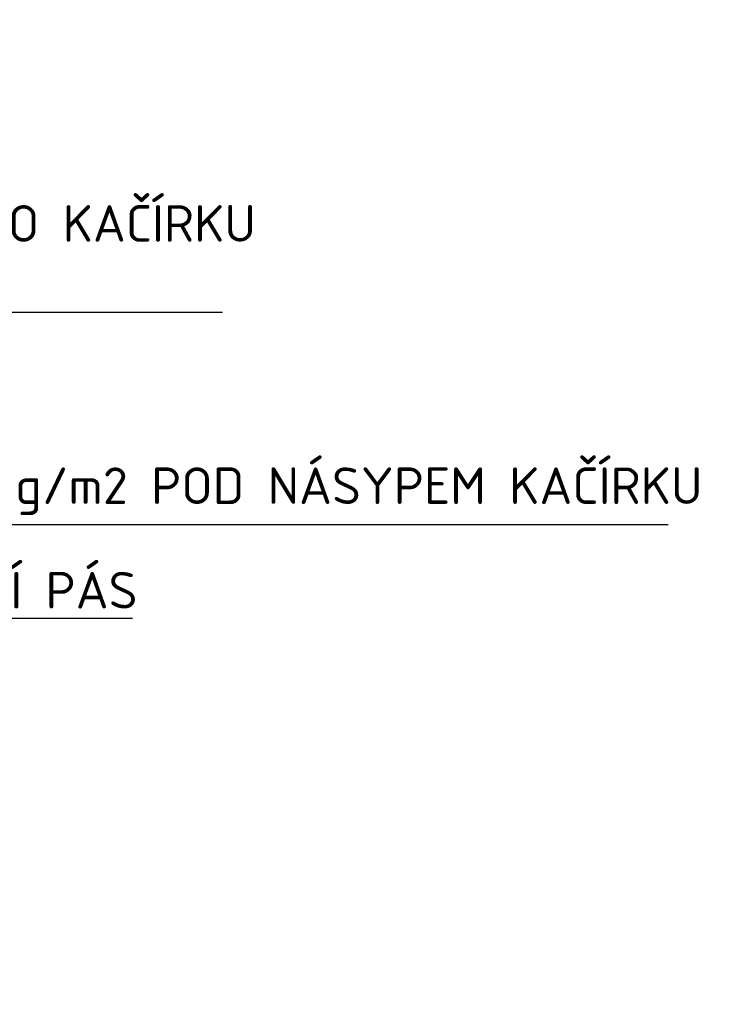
# Model space of a CAD drawing. Header units: millimetres. Extents: x -118752 to 407724, y -73278 to 155058.
# Tile 170 of 256: x 60366 to 61253, y 146872 to 148110. Entities that reach past the tile are written whole.
import ezdxf

# ---------------------------------------------------------------- set-up
doc = ezdxf.new("R2010")
doc.units = ezdxf.units.MM
doc.header["$LTSCALE"] = 10
doc.layers.add('CKTEXTY_MALE', color=3, linetype='Continuous', lineweight=18)
doc.layers.add('srafy', color=7, linetype='Continuous', lineweight=18)
doc.styles.get("Standard").update_dxf_attribs({"font": 'isocpeur.ttf'})
doc.dimstyles.new('CADKON$7', dxfattribs={"dimscale": 100, "dimtxt": 2.5, "dimasz": 2.5, "dimexe": 1.8, "dimexo": 5, "dimgap": 0.6, "dimtad": 1, "dimrnd": 1, "dimtxsty": 'Standard', "dimblk1": 'OBLIQUE', "dimblk2": 'OBLIQUE', "dimsah": 1, "dimcen": 2.5, "dimadec": 1, "dimazin": 2, "dimtfac": 1, "dimtdec": 4, "dimtix": 1, "dimtmove": 0, "dimatfit": 3, "dimldrblk": 'DOTSMALL', "dimfxl": 5, "dimfxlon": 1, "dimtfill": 1, "dimtolj": 1, "dimarcsym": 0})

# ---------------------------------------------------------------- blocks, each defined once
blk = doc.blocks.new('_OBLIQUE')
at = {"color": 0, "linetype": 'ByBlock'}
blk.add_line((-0.5, -0.5), (0.5, 0.5), dxfattribs=at)

msp = doc.modelspace()

# ---------------------------------------------------------------- hatches: boundary and pattern name
at = {"layer": 'srafy', "transparency": 33554661}
h = msp.add_hatch(dxfattribs=at)
h.set_pattern_fill('DREVO-PRIC_REZ', color=256, scale=10)
h.set_pattern_definition([(49, (0, 0), (-11.8525198, 11.8525198), [20, -220.293028]), (45, (13.121, 15.094), (-11.8525198, 11.8525198), [20, -59.902562]), (41, (27.263, 29.236), (-11.8525198, 11.8525198), [20, -220.293028]), (45, (42.358, 42.358), (-11.8525198, 11.8525198), [20, -59.902562]), (49, (56.5, 56.5), (-11.8525198, 11.8525198), [20, -220.293028]), (41, (83.763, 85.736), (-11.8525198, 11.8525198), [20, -220.293028]), (49, (113, 113), (-11.8525198, 11.8525198), [20, -220.293028]), (41, (140.263, 142.236), (-11.8525198, 11.8525198), [20, -220.29302])])
h.paths.add_polyline_path([(59072.921, 147372.436), (59072.921, 146872.436), (59092.921, 146872.436), (59092.921, 147452.436), (59072.921, 147452.436)])
h.paths.add_polyline_path([(58902.339, 147195.499), (58902.339, 147319.499), (60844.339, 147319.499), (60844.339, 147195.499)], flags=24)

# ---------------------------------------------------------------- texts
at = {"layer": 'CKTEXTY_MALE', "char_height": 46, "attachment_point": 7}
for s, insert in [('OBVODOVÝ NÁSYP PRANÉHO KAČÍRKU\\PŠÍŘKY 300 mm', (59544.419, 147754.09)), ('GEOTEXTILIE 300 g/m2 POD NÁSYPEM KAČÍRKU', (59851.744, 147487.301)), ('PLASTOVÝ DĚLÍCÍ PÁS', (59863.883, 147369.757))]:
    msp.add_mtext(s, dxfattribs=dict(at, insert=insert))

# ---------------------------------------------------------------- leaders
at = {"layer": 'CKTEXTY_MALE', "annotation_type": 0, "has_hookline": 1, "hookline_direction": 0}
for points, text_width in [([(59270.622, 147744.958), (59629.273, 148136.318), (59689.273, 148136.318)], 1186.8), ([(59273.872, 146929.304), (59472.419, 147742.09), (59532.419, 147742.09)], 1076.4), ([(59255.447, 146880.405), (59779.744, 147475.301), (59839.744, 147475.301)], 1329.4), ([(59454.813, 146959.681), (59791.883, 147357.757), (59851.883, 147357.757)], 644)]:
    msp.add_leader(points, dimstyle='CADKON$7', override={"dimscale": 20, "dimtxt": 2.3, "dimasz": 3}, dxfattribs=dict(at, text_width=text_width))

doc.saveas('drawing.dxf')
